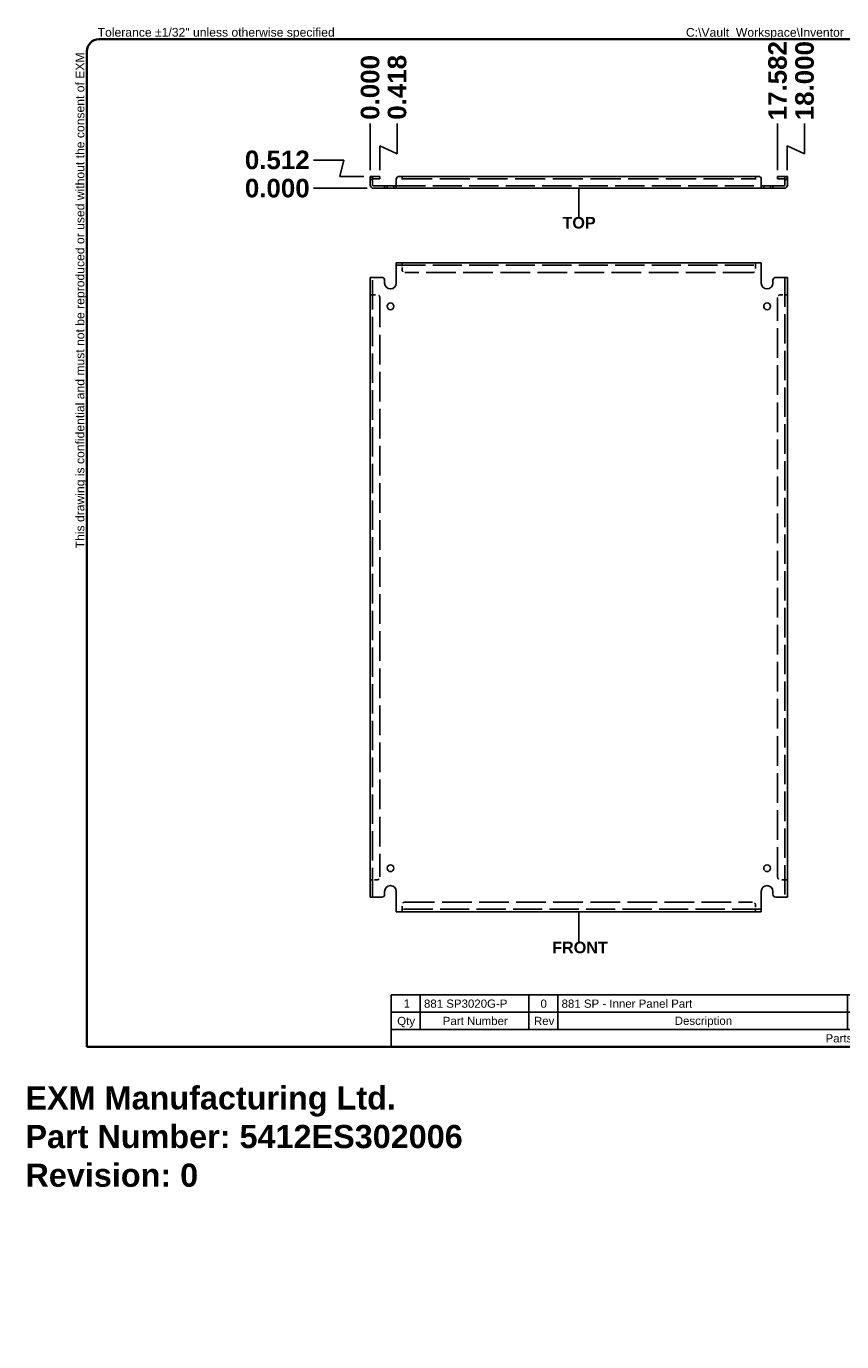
# Model space of a CAD drawing. Header units: inches. Extents: x 0 to 70.4, y -11 to 45.7.
# Tile 1 of 2: x 0 to 35.2, y -11 to 45.7. Entities that reach past the tile are written whole.
import ezdxf

# ---------------------------------------------------------------- set-up
doc = ezdxf.new("R2010")
doc.units = ezdxf.units.IN
doc.header["$LTSCALE"] = 6.666667
doc.header["$MEASUREMENT"] = 0
doc.linetypes.add('DASHED_SPACE', pattern=[0.2067, 0.1654, -0.0413])
doc.layers.get('0').update_dxf_attribs({"lineweight": 25})
for name, color, linetype, lineweight in [('Dimensions(ANSI)', 7, 'Continuous', 25), ('Hidden Edges(ANSI)', 7, 'DASHED_SPACE', 25), ('Sketch Geometry(ANSI)', 7, 'Continuous', 25), ('Symbols(ANSI)', 7, 'Continuous', 25), ('Visible Edges(ANSI)', 7, 'Continuous', 25)]:
    doc.layers.add(name, color=color, linetype=linetype, lineweight=lineweight)
doc.styles.add('Current-ANSI', font='arial.ttf')
doc.styles.add('Dimension-ANSI', font='arialbd.ttf')
doc.styles.add('Part List-ANSI', font='arial.ttf')
doc.styles.get("Standard").update_dxf_attribs({"font": 'arialbd.ttf'})
doc.dimstyles.new('INCH-ANSI', dxfattribs={"dimscale": 6.666667, "dimtxt": 0.12, "dimasz": 0.098425, "dimexe": 0.04, "dimexo": 0.04, "dimgap": 0.031496, "dimtad": 0, "dimtih": 1, "dimtoh": 1, "dimdec": 3, "dimrnd": 1e-08, "dimzin": 0, "dimdsep": 46, "dimtxsty": 'Dimension-ANSI', "dimcen": 0.09, "dimdle": 0.312, "dimclrd": 179, "dimclre": 179, "dimclrt": 7, "dimadec": 1, "dimazin": 0, "dimtfac": 1, "dimtdec": 3, "dimtofl": 0, "dimtmove": 0, "dimatfit": 3, "dimfxl": 1, "dimtolj": 1, "dimtzin": 4, "dimlwd": 25, "dimlwe": 25, "dimarcsym": 0})
doc.dimstyles.new('INCH-ANSI-VERTICAL', dxfattribs={"dimscale": 6.666667, "dimtxt": 0.12, "dimasz": 0.098425, "dimexe": 0.04, "dimexo": 0.04, "dimgap": 0.031496, "dimtad": 0, "dimtih": 1, "dimtoh": 1, "dimdec": 3, "dimrnd": 1e-08, "dimzin": 0, "dimdsep": 46, "dimtxsty": 'Dimension-ANSI', "dimcen": 0.09, "dimdle": 0.312, "dimclrd": 179, "dimclre": 179, "dimclrt": 7, "dimadec": 1, "dimazin": 0, "dimtfac": 1, "dimtdec": 3, "dimtofl": 0, "dimtmove": 0, "dimatfit": 3, "dimfxl": 1, "dimtolj": 1, "dimtzin": 4, "dimlwd": 25, "dimlwe": 25, "dimarcsym": 0})

# ---------------------------------------------------------------- blocks, each defined once
blk = doc.blocks.new('Parts List')
at = {"layer": 'Symbols(ANSI)'}
for p, q in [((13.023, 0.795), (3.548, 0.795)), ((3.548, 0.795), (3.548, 0.615)), ((3.848, 0.795), (3.848, 0.615)), ((4.973, 0.795), (4.973, 0.615)), ((5.273, 0.795), (5.273, 0.615)), ((8.273, 0.795), (8.273, 0.615)), ((10.023, 0.795), (10.023, 0.615)), ((11.523, 0.795), (11.523, 0.615)), ((13.023, 0.795), (13.023, 0.615)), ((13.023, 0.615), (3.548, 0.615)), ((3.548, 0.435), (3.548, 0.615)), ((3.848, 0.435), (3.848, 0.615)), ((4.973, 0.435), (4.973, 0.615)), ((5.273, 0.435), (5.273, 0.615)), ((8.273, 0.435), (8.273, 0.615)), ((10.023, 0.435), (10.023, 0.615)), ((11.523, 0.435), (11.523, 0.615)), ((13.023, 0.435), (13.023, 0.615)), ((3.548, 0.255), (3.548, 0.435)), ((13.023, 0.435), (3.548, 0.435)), ((13.023, 0.255), (13.023, 0.435)), ((13.023, 0.255), (3.548, 0.255))]:
    blk.add_line(p, q, dxfattribs=at)
at = {"layer": 'Symbols(ANSI)', "char_height": 0.085, "attachment_point": 7, "line_spacing_factor": 0.25, "style": 'Part List-ANSI'}
for s, insert in [('1', (3.678, 0.662)), ('881 SP3020G-P', (3.888, 0.66)), ('0', (5.095, 0.66)), ('881 SP - Inner Panel Part', (5.313, 0.66)), ('12 Ga Galvanized', (8.321, 0.66)), ('Unpainted', (10.068, 0.638)), ('Galvanized', (11.565, 0.66)), ('Qty', (3.611, 0.456)), ('Part Number', (4.083, 0.481)), ('Rev', (5.027, 0.481)), ('Description', (6.485, 0.458)), ('Material', (8.946, 0.481)), ('Color', (10.637, 0.48)), ('Finish', (12.125, 0.481)), ('Parts List', (8.047, 0.301))]:
    blk.add_mtext(s, dxfattribs=dict(at, insert=insert))
blk = doc.blocks.new('Datum Identifier1')
at = {"layer": 'Symbols(ANSI)', "color": 7, "linetype": 'Continuous', "lineweight": 25}
for p, q in [((5.491, 1.557), (5.491, 1.656)), ((5.491, 1.557), (5.491, 1.532)), ((5.491, 1.532), (5.491, 1.348))]:
    blk.add_line(p, q, dxfattribs=at)
at = {"layer": 'Symbols(ANSI)', "color": 7, "insert": (5.215, 1.224), "char_height": 0.12, "attachment_point": 7, "line_spacing_factor": 0.25, "style": 'Dimension-ANSI'}
blk.add_mtext('FRONT', dxfattribs=at)
blk = doc.blocks.new('Datum Identifier2')
at = {"layer": 'Symbols(ANSI)', "color": 7, "linetype": 'Continuous', "lineweight": 25}
for p, q in [((5.491, 9.05), (5.491, 9.149)), ((5.491, 9.05), (5.491, 9.038)), ((5.491, 9.038), (5.491, 8.854))]:
    blk.add_line(p, q, dxfattribs=at)
at = {"layer": 'Symbols(ANSI)', "color": 7, "insert": (5.322, 8.73), "char_height": 0.12, "attachment_point": 7, "line_spacing_factor": 0.25, "style": 'Dimension-ANSI'}
blk.add_mtext('TOP', dxfattribs=at)
blk = doc.blocks.new('*D12')
at = {"layer": 'Defpoints', "color": 0, "linetype": 'Continuous', "transparency": 16777216}
for p in [(14.873, 41.551), (14.873, 39.268), (14.873, 39.268)]:
    blk.add_point(p, dxfattribs=at)
at = {"layer": 'Dimensions(ANSI)', "color": 179, "linetype": 'Continuous', "lineweight": 25, "transparency": 16777216}
blk.add_line((14.873, 39.535), (14.873, 41.551), dxfattribs=at)
at = {"layer": 'Dimensions(ANSI)', "color": 7, "linetype": 'Continuous', "lineweight": 25, "transparency": 16777216, "insert": (14.873, 43.108), "char_height": 0.8, "attachment_point": 5, "rotation": 90, "style": 'Dimension-ANSI'}
blk.add_mtext('\\A1;0.000', dxfattribs=at)
blk = doc.blocks.new('*D13')
at = {"layer": 'Defpoints', "color": 0, "linetype": 'Continuous', "transparency": 16777216}
for p in [(16.038, 41.551), (14.873, 39.268), (15.291, 39.268)]:
    blk.add_point(p, dxfattribs=at)
at = {"layer": 'Dimensions(ANSI)', "color": 179, "linetype": 'Continuous', "lineweight": 25, "transparency": 16777216}
for p, q in [((16.038, 40.239), (16.038, 41.551)), ((15.291, 39.535), (15.291, 40.58)), ((15.291, 40.58), (16.038, 40.239))]:
    blk.add_line(p, q, dxfattribs=at)
at = {"layer": 'Dimensions(ANSI)', "color": 7, "linetype": 'Continuous', "lineweight": 25, "transparency": 16777216, "insert": (16.038, 43.111), "char_height": 0.8, "attachment_point": 5, "rotation": 90, "style": 'Dimension-ANSI'}
blk.add_mtext('\\A1;0.418', dxfattribs=at)
blk = doc.blocks.new('*D14')
at = {"layer": 'Defpoints', "color": 0, "linetype": 'Continuous', "transparency": 16777216}
for p in [(32.455, 41.551), (14.873, 39.268), (32.455, 39.268)]:
    blk.add_point(p, dxfattribs=at)
at = {"layer": 'Dimensions(ANSI)', "color": 179, "linetype": 'Continuous', "lineweight": 25, "transparency": 16777216}
blk.add_line((32.455, 39.535), (32.455, 41.551), dxfattribs=at)
at = {"layer": 'Dimensions(ANSI)', "color": 7, "linetype": 'Continuous', "lineweight": 25, "transparency": 16777216, "insert": (32.455, 43.398), "char_height": 0.8, "attachment_point": 5, "rotation": 90, "style": 'Dimension-ANSI'}
blk.add_mtext('\\A1;17.582', dxfattribs=at)
blk = doc.blocks.new('*D15')
at = {"layer": 'Defpoints', "color": 0, "linetype": 'Continuous', "transparency": 16777216}
for p in [(33.62, 41.551), (14.873, 39.268), (32.873, 39.268)]:
    blk.add_point(p, dxfattribs=at)
at = {"layer": 'Dimensions(ANSI)', "color": 179, "linetype": 'Continuous', "lineweight": 25, "transparency": 16777216}
for p, q in [((33.62, 40.239), (33.62, 41.551)), ((32.873, 39.535), (32.873, 40.58)), ((32.873, 40.58), (33.62, 40.239))]:
    blk.add_line(p, q, dxfattribs=at)
at = {"layer": 'Dimensions(ANSI)', "color": 7, "linetype": 'Continuous', "lineweight": 25, "transparency": 16777216, "insert": (33.62, 43.399), "char_height": 0.8, "attachment_point": 5, "rotation": 90, "style": 'Dimension-ANSI'}
blk.add_mtext('\\A1;18.000', dxfattribs=at)
blk = doc.blocks.new('*D20')
at = {"layer": 'Defpoints', "color": 0, "linetype": 'Continuous', "transparency": 16777216}
for p in [(12.422, 38.756), (15.009, 38.756), (15.009, 38.756)]:
    blk.add_point(p, dxfattribs=at)
at = {"layer": 'Dimensions(ANSI)', "color": 179, "linetype": 'Continuous', "lineweight": 25, "transparency": 16777216}
blk.add_line((14.743, 38.756), (12.422, 38.756), dxfattribs=at)
at = {"layer": 'Dimensions(ANSI)', "color": 7, "linetype": 'Continuous', "lineweight": 25, "transparency": 16777216, "insert": (10.865, 38.756), "char_height": 0.8, "attachment_point": 5, "style": 'Dimension-ANSI'}
blk.add_mtext('\\A1;0.000', dxfattribs=at)
blk = doc.blocks.new('*D21')
at = {"layer": 'Defpoints', "color": 0, "linetype": 'Continuous', "transparency": 16777216}
for p in [(12.422, 39.975), (14.873, 39.268), (15.009, 38.756)]:
    blk.add_point(p, dxfattribs=at)
at = {"layer": 'Dimensions(ANSI)', "color": 179, "linetype": 'Continuous', "lineweight": 25, "transparency": 16777216}
for p, q in [((13.734, 39.975), (12.422, 39.975)), ((13.561, 39.268), (13.734, 39.975)), ((14.607, 39.268), (13.561, 39.268))]:
    blk.add_line(p, q, dxfattribs=at)
at = {"layer": 'Dimensions(ANSI)', "color": 7, "linetype": 'Continuous', "lineweight": 25, "transparency": 16777216, "insert": (10.865, 39.975), "char_height": 0.8, "attachment_point": 5, "style": 'Dimension-ANSI'}
blk.add_mtext('\\A1;0.512', dxfattribs=at)
blk = doc.blocks.new('Borders EXM - B (Inch)')
at = {"layer": 'Sketch Geometry(ANSI)', "linetype": 'Continuous', "lineweight": 35}
for p, q in [((16.398, 10.692), (0.523, 10.692)), ((0.398, 10.567), (0.398, 0.255)), ((16.523, 0.38), (16.523, 10.567)), ((0.398, 0.255), (16.398, 0.255))]:
    blk.add_line(p, q, dxfattribs=at)
for centre, start, end in [((0.523, 10.567), 90, 180), ((16.398, 10.567), 0, 90), ((16.398, 0.38), 270, 0)]:
    blk.add_arc(centre, 0.125, start, end, dxfattribs=at)
at = {"layer": 'Symbols(ANSI)', "color": 7, "char_height": 0.09, "attachment_point": 7, "style": 'Current-ANSI'}
for s, insert in [('Tolerance ±1/32" unless otherwise specified', (0.509, 10.692)), ('Tolérance ±1/32" sauf spécification contraire', (13.93, 10.691))]:
    blk.add_mtext(s, dxfattribs=dict(at, insert=insert))
for s, insert, rotation in [('This drawing is confidential and must not be reproduced or used without the consent of EXM', (0.398, 5.419), 90), ('Ce dessin est confidentiel et ne doit pas être reproduit ou utilisé sans le consentement de EXM', (16.522, 10.576), 270)]:
    blk.add_mtext(s, dxfattribs=dict(at, insert=insert, rotation=rotation))
at = {"layer": 'Symbols(ANSI)', "color": 7, "style": 'Current-ANSI'}
blk.add_attdef('FILENAME_AND_PATH_001', (6.601, 10.718), '', height=0.09, dxfattribs=at)

msp = doc.modelspace()

# ---------------------------------------------------------------- linework, layer by layer
at = {"layer": 'Hidden Edges(ANSI)', "ltscale": 0.047898}
for p, q in [((14.9784, 39.1319), (14.8734, 39.1319)), ((15.6034, 38.7561), (15.6034, 38.8611)), ((15.8934, 38.7561), (15.8934, 38.8611)), ((31.8534, 38.8611), (31.8534, 38.7561)), ((32.1434, 38.8611), (32.1434, 38.7561)), ((32.7684, 39.1319), (32.8734, 39.1319)), ((16.2482, 35.431), (16.2482, 35.536)), ((16.2484, 35.431), (16.2484, 35.536)), ((31.4984, 35.431), (31.4984, 35.536)), ((31.4986, 35.431), (31.4986, 35.536)), ((14.9784, 34.1612), (14.8734, 34.1612)), ((14.9784, 34.161), (14.8734, 34.161)), ((32.7684, 34.1612), (32.8734, 34.1612)), ((32.7684, 34.161), (32.8734, 34.161)), ((14.9784, 8.911), (14.8734, 8.911)), ((14.9784, 8.9108), (14.8734, 8.9108)), ((32.7684, 8.911), (32.8734, 8.911)), ((32.7684, 8.9108), (32.8734, 8.9108)), ((16.2482, 7.641), (16.2482, 7.536)), ((16.2484, 7.641), (16.2484, 7.536)), ((31.4984, 7.641), (31.4984, 7.536)), ((31.4986, 7.641), (31.4986, 7.536))]:
    msp.add_line(p, q, dxfattribs=at)
at = {"layer": 'Hidden Edges(ANSI)', "ltscale": 1.142961}
for p, q in [((15.9984, 38.8611), (31.7484, 38.8611)), ((15.9984, 35.431), (31.7484, 35.431)), ((31.7484, 7.641), (15.9984, 7.641))]:
    msp.add_line(p, q, dxfattribs=at)
at = {"layer": 'Hidden Edges(ANSI)', "ltscale": 1.180455}
msp.add_line((16.2484, 39.1631), (31.4984, 39.1631), dxfattribs=at)
at = {"layer": 'Hidden Edges(ANSI)', "ltscale": 0.02216}
for p, q in [((16.2484, 35.431), (16.2484, 35.4)), ((31.4984, 35.431), (31.4984, 35.4)), ((14.9784, 34.161), (15.0094, 34.161)), ((32.7684, 34.161), (32.7374, 34.161)), ((14.9784, 8.911), (15.0094, 8.911)), ((32.7684, 8.911), (32.7374, 8.911)), ((16.2484, 7.641), (16.2484, 7.672)), ((31.4984, 7.641), (31.4984, 7.672))]:
    msp.add_line(p, q, dxfattribs=at)
at = {"layer": 'Hidden Edges(ANSI)', "ltscale": 0.071669}
for p, q in [((16.2484, 35.243), (16.2484, 35.4)), ((31.4984, 35.4), (31.4984, 35.243)), ((15.0094, 34.161), (15.1664, 34.161)), ((32.5804, 34.161), (32.7374, 34.161)), ((15.1664, 8.911), (15.0094, 8.911)), ((32.7374, 8.911), (32.5804, 8.911)), ((16.2484, 7.672), (16.2484, 7.829)), ((31.4984, 7.829), (31.4984, 7.672))]:
    msp.add_line(p, q, dxfattribs=at)
at = {"layer": 'Hidden Edges(ANSI)', "ltscale": 1.150352}
for p, q in [((14.9784, 8.161), (14.9784, 34.911)), ((32.7684, 34.911), (32.7684, 8.161))]:
    msp.add_line(p, q, dxfattribs=at)
at = {"layer": 'Hidden Edges(ANSI)', "ltscale": 1.161103}
for p, q in [((31.3734, 35.118), (16.3734, 35.118)), ((15.2914, 34.036), (15.2914, 9.036)), ((32.4554, 9.036), (32.4554, 34.036)), ((16.3734, 7.954), (31.3734, 7.954))]:
    msp.add_line(p, q, dxfattribs=at)
at = {"layer": 'Hidden Edges(ANSI)', "ltscale": 0.083259}
for centre, start, end in [((15.0094, 39.1321), 103.17589, 180), ((32.7374, 39.1321), 0, 76.82411)]:
    msp.add_arc(centre, 0.136, start, end, dxfattribs=at)
at = {"layer": 'Hidden Edges(ANSI)', "ltscale": 0.089657}
for centre, start, end in [((16.3734, 35.243), 180, 270), ((31.3734, 35.243), 270, 0), ((15.1664, 34.036), 0, 90), ((32.5804, 34.036), 90, 180), ((15.1664, 9.036), 270, 0), ((32.5804, 9.036), 180, 270), ((16.3734, 7.829), 90, 180), ((31.3734, 7.829), 0, 90)]:
    msp.add_arc(centre, 0.125, start, end, dxfattribs=at)
at = {"layer": 'Visible Edges(ANSI)'}
for p, q in [((14.8734, 39.1431), (14.8734, 39.2681)), ((14.9784, 39.2681), (14.8734, 39.2681)), ((14.9784, 39.2681), (14.9784, 39.1431)), ((15.0094, 39.2681), (15.1664, 39.2681)), ((15.1664, 39.2681), (15.2914, 39.2681)), ((15.2914, 39.1631), (15.2914, 39.2681)), ((16.2482, 39.2681), (16.1234, 39.2681)), ((16.2482, 39.1319), (16.2482, 39.2681)), ((31.4984, 39.2681), (16.2484, 39.2681)), ((16.2484, 39.2681), (16.2484, 39.1321)), ((31.4984, 39.2681), (31.4984, 39.1321)), ((31.6234, 39.2681), (31.4986, 39.2681)), ((31.4986, 39.2681), (31.4986, 39.1319)), ((32.4554, 39.2681), (32.5804, 39.2681)), ((32.4554, 39.2681), (32.4554, 39.1631)), ((32.5804, 39.2681), (32.7374, 39.2681)), ((32.7684, 39.1431), (32.7684, 39.2681)), ((32.8734, 39.2681), (32.7684, 39.2681)), ((32.8734, 39.2681), (32.8734, 39.1431)), ((14.8734, 38.8921), (14.8734, 39.1431)), ((14.9784, 38.8921), (14.9784, 39.1431)), ((15.0094, 39.1631), (15.1664, 39.1631)), ((15.0094, 38.8611), (15.3734, 38.8611)), ((15.3734, 38.7561), (15.0094, 38.7561)), ((15.2914, 39.1631), (15.1664, 39.1631)), ((15.3734, 38.8611), (15.4984, 38.8611)), ((15.4984, 38.7561), (15.3734, 38.7561)), ((15.4984, 38.7561), (15.4984, 38.8611)), ((15.4984, 38.8611), (15.9984, 38.8611)), ((15.9984, 38.7561), (15.4984, 38.7561)), ((15.9984, 39.1431), (15.9984, 38.8921)), ((15.9984, 38.8921), (15.9984, 38.7561)), ((31.7484, 38.7561), (15.9984, 38.7561)), ((16.2484, 39.1319), (16.2482, 39.1319)), ((16.2484, 39.1321), (16.2484, 39.1319)), ((31.4984, 39.1319), (31.4984, 39.1321)), ((31.4986, 39.1319), (31.4984, 39.1319)), ((31.7484, 38.8921), (31.7484, 39.1431)), ((31.7484, 38.8921), (31.7484, 38.7561)), ((31.7484, 38.8611), (32.2484, 38.8611)), ((32.2484, 38.7561), (31.7484, 38.7561)), ((32.2484, 38.8611), (32.3734, 38.8611)), ((32.2484, 38.8611), (32.2484, 38.7561)), ((32.3734, 38.7561), (32.2484, 38.7561)), ((32.3734, 38.8611), (32.7374, 38.8611)), ((32.7374, 38.7561), (32.3734, 38.7561)), ((32.5804, 39.1631), (32.4554, 39.1631)), ((32.5804, 39.1631), (32.7374, 39.1631)), ((32.7684, 39.1431), (32.7684, 38.8921)), ((32.8734, 39.1431), (32.8734, 38.8921)), ((31.7484, 35.536), (15.9984, 35.536)), ((15.9984, 35.536), (15.9984, 35.4)), ((15.9984, 35.4), (15.9984, 34.661)), ((31.7484, 35.536), (31.7484, 35.4)), ((31.7484, 34.661), (31.7484, 35.4)), ((14.8734, 34.911), (15.0094, 34.911)), ((14.8734, 34.911), (14.8734, 8.161)), ((15.3734, 34.911), (15.0094, 34.911)), ((15.4984, 34.661), (15.4984, 34.786)), ((32.2484, 34.786), (32.2484, 34.661)), ((32.7374, 34.911), (32.3734, 34.911)), ((32.8734, 34.911), (32.7374, 34.911)), ((32.8734, 8.161), (32.8734, 34.911)), ((14.8734, 8.161), (15.0094, 8.161)), ((15.0094, 8.161), (15.3734, 8.161)), ((15.4984, 8.286), (15.4984, 8.411)), ((15.9984, 8.411), (15.9984, 7.672)), ((31.7484, 7.672), (31.7484, 8.411)), ((32.2484, 8.411), (32.2484, 8.286)), ((32.3734, 8.161), (32.7374, 8.161)), ((32.8734, 8.161), (32.7374, 8.161)), ((15.9984, 7.536), (15.9984, 7.672)), ((15.9984, 7.536), (31.7484, 7.536)), ((31.7484, 7.536), (31.7484, 7.672))]:
    msp.add_line(p, q, dxfattribs=at)
for centre in [(15.7484, 33.661), (31.9984, 33.661), (15.7484, 9.411), (31.9984, 9.411)]:
    msp.add_circle(centre, 0.145, dxfattribs=at)
for centre, radius, start, end in [((15.0094, 39.1321), 0.136, 90, 103.17589), ((16.1234, 39.1431), 0.125, 90, 180), ((31.6234, 39.1431), 0.125, 0, 90), ((32.7374, 39.1321), 0.136, 76.82411, 90), ((15.0094, 38.8921), 0.136, 180, 270), ((15.0094, 39.1321), 0.031, 90, 180), ((15.0094, 38.8921), 0.031, 180, 270), ((32.7374, 39.1321), 0.031, 0, 90), ((32.7374, 38.8921), 0.136, 270, 0), ((32.7374, 38.8921), 0.031, 270, 0), ((15.3734, 34.786), 0.125, 0, 90), ((15.7484, 34.661), 0.25, 180, 0), ((31.9984, 34.661), 0.25, 180, 0), ((32.3734, 34.786), 0.125, 90, 180), ((15.7484, 8.411), 0.25, 0, 180), ((31.9984, 8.411), 0.25, 0, 180), ((15.3734, 8.286), 0.125, 270, 0), ((32.3734, 8.286), 0.125, 180, 270)]:
    msp.add_arc(centre, radius, start, end, dxfattribs=at)

# ---------------------------------------------------------------- block references
at = {"xscale": 4.166666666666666, "yscale": 4.166666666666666, "zscale": 4.166666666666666}
msp.add_blockref('Borders EXM - B (Inch)', (0.9946, 0.6364), dxfattribs=at).add_auto_attribs({'FILENAME_AND_PATH_001': 'C:\\Vault_Workspace\\Inventor_Dwg\\Inv-8\\881SP\\881SP3020G.idw'})
at = {"layer": 'Symbols(ANSI)', "xscale": 4.166666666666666, "yscale": 4.166666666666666, "zscale": 4.166666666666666}
for name in ['Datum Identifier2', 'Datum Identifier1', 'Parts List']:
    msp.add_blockref(name, (0.9946, 0.6364), dxfattribs=at)

# ---------------------------------------------------------------- texts
at = {"insert": (0, 0), "char_height": 1, "attachment_point": 1}
msp.add_mtext_dynamic_manual_height_columns('EXM Manufacturing Ltd.\\PPart Number: 5412ES302006\\PRevision: 0', width=6.990976, gutter_width=1, heights=[0], dxfattribs=at).dxf.set("width", 100)

# ---------------------------------------------------------------- dimensions: what is measured, and where the dimension line sits
at = {"layer": 'Dimensions(ANSI)', "color": 179, "linetype": 'Continuous', "lineweight": 25, "true_color": 0x262658}
for feature_location, offset, dtype, origin, dimstyle, picture, middle in [((32.8734, 39.2681), (0.7466, 2.2831), 1, (14.8734, 39.2681), 'INCH-ANSI-VERTICAL', '*D15', (33.6201, 43.3985)), ((32.4554, 39.2681), (0, 2.2831), 1, (14.8734, 39.2681), 'INCH-ANSI-VERTICAL', '*D14', (32.4554, 43.398)), ((14.8734496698, 39.2680564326), (0, 2.2831062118), 1, (14.8734496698, 39.2680564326), 'INCH-ANSI-VERTICAL', '*D12', (14.8734496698, 43.108476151)), ((15.2914, 39.2681), (0.7464, 2.2831), 1, (14.8734, 39.2681), 'INCH-ANSI-VERTICAL', '*D13', (16.0379, 43.1109)), ((14.8734, 39.2681), (-2.4515, 0.7071), 0, (15.0094, 38.7561), 'INCH-ANSI', '*D21', (10.8651, 39.9751)), ((15.0094496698, 38.7560564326), (-2.5875374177, 0), 0, (15.0094496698, 38.7560564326), 'INCH-ANSI', '*D20', (10.8645987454, 38.7560564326))]:
    dim = msp.add_ordinate_dim(feature_location=feature_location, offset=offset, dtype=dtype, origin=origin, dimstyle=dimstyle, override={"dimgap": 0.031496, "dimtad": 0, "dimdec": 3, "dimlfac": 1, "dimtol": 0, "dimlim": 0, "dimtp": 0, "dimtm": 0, "dimtdec": 3}, dxfattribs=at)
    dim.commit()
    dim.dimension.update_dxf_attribs({"geometry": picture, "text_midpoint": middle})

doc.saveas('drawing.dxf')
